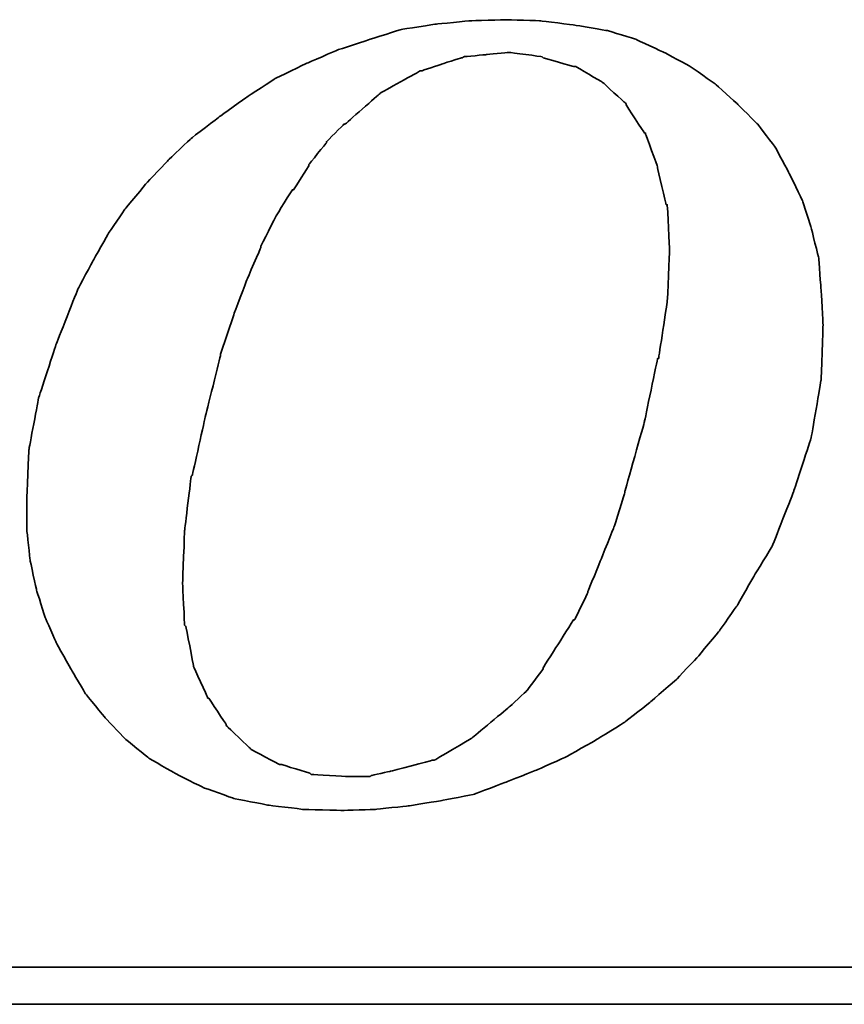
# Model space of a CAD drawing. Header units: millimetres. Extents: x -2774 to 3135, y -1571 to 860.
# Tile 91 of 256: x -2328.12 to -2323.03, y -1202.58 to -1196.5. Entities that reach past the tile are written whole.
import ezdxf

# ---------------------------------------------------------------- set-up
doc = ezdxf.new("R2010")
doc.units = ezdxf.units.MM
doc.layers.add('DIM', color=4, linetype='CONTINUOUS')
doc.layers.add('layer 1', color=7, linetype='CONTINUOUS')

# ---------------------------------------------------------------- blocks, each defined once
blk = doc.blocks.new('TBI MOTION logo(完整正式版)')
at = {"layer": 'layer 1', "color": 22, "lineweight": 35}
for points, knots in [([(35.79625, -6.98375), (35.79625, -6.98375), (36.23125, -7.43875), (36.23125, -7.43875), (36.23125, -7.43875), (36.23125, -7.43875), (36.75625, -7.87125), (36.75625, -7.87125), (36.75625, -7.87125), (36.75625, -7.87125), (37.33125, -8.20375), (37.33125, -8.20375), (37.33125, -8.20375), (37.33125, -8.20375), (37.95625, -8.51875), (37.95625, -8.51875), (37.95625, -8.51875), (37.95625, -8.51875), (38.62625, -8.75875), (38.62625, -8.75875), (38.62625, -8.75875), (38.62625, -8.75875), (39.37125, -8.90375), (39.37125, -8.90375), (39.37125, -8.90375), (39.37125, -8.90375), (40.14125, -8.99875), (40.14125, -8.99875), (40.14125, -8.99875), (40.14125, -8.99875), (41.02625, -9.02375), (41.02625, -9.02375), (41.02625, -9.02375), (41.02625, -9.02375), (41.74625, -8.99875), (41.74625, -8.99875), (41.74625, -8.99875), (41.74625, -8.99875), (42.46625, -8.92375), (42.46625, -8.92375), (42.46625, -8.92375), (42.46625, -8.92375), (43.21125, -8.80625), (43.21125, -8.80625), (43.21125, -8.80625), (43.21125, -8.80625), (43.93125, -8.66375), (43.93125, -8.66375), (43.93125, -8.66375), (43.93125, -8.66375), (44.62625, -8.39875), (44.62625, -8.39875), (44.62625, -8.39875), (44.62625, -8.39875), (45.29625, -8.13375), (45.29625, -8.13375), (45.29625, -8.13375), (45.29625, -8.13375), (45.94625, -7.84375), (45.94625, -7.84375), (45.94625, -7.84375), (45.94625, -7.84375), (46.61625, -7.46375), (46.61625, -7.46375), (46.61625, -7.46375), (46.61625, -7.46375), (47.24125, -7.07875), (47.24125, -7.07875), (47.24125, -7.07875), (47.24125, -7.07875), (47.81625, -6.62375), (47.81625, -6.62375), (47.81625, -6.62375), (47.81625, -6.62375), (48.36875, -6.14375), (48.36875, -6.14375), (48.36875, -6.14375), (48.36875, -6.14375), (48.84625, -5.64125), (48.84625, -5.64125), (48.84625, -5.64125), (48.84625, -5.64125), (49.32625, -5.06375), (49.32625, -5.06375), (49.32625, -5.06375), (49.32625, -5.06375), (49.71125, -4.51374), (49.71125, -4.51374), (49.71125, -4.51374), (49.71125, -4.51374), (50.09625, -3.83874), (50.09625, -3.83874), (50.09625, -3.83874), (50.09625, -3.83874), (50.48125, -3.21374), (50.48125, -3.21374), (50.48125, -3.21374), (50.48125, -3.21374), (50.96125, -1.99125), (50.96125, -1.99125), (50.96125, -1.99125), (50.96125, -1.99125), (51.34375, -0.81875), (51.34375, -0.81875), (51.34375, -0.81875), (51.34375, -0.81875), (51.56125, 0.45624), (51.56125, 0.45624), (51.56125, 0.45624), (51.56125, 0.45624), (51.60625, 1.67624), (51.60625, 1.67624), (51.60625, 1.67624), (51.60625, 1.67624), (51.56125, 2.44625), (51.56125, 2.44625), (51.56125, 2.44625), (51.56125, 2.44625), (51.51125, 3.14125), (51.51125, 3.14125), (51.51125, 3.14125), (51.51125, 3.14125), (51.34375, 3.81125), (51.34375, 3.81125), (51.34375, 3.81125), (51.34375, 3.81125), (51.15125, 4.41125), (51.15125, 4.41125), (51.15125, 4.41125), (51.15125, 4.41125), (50.86125, 5.01125), (50.86125, 5.01125), (50.86125, 5.01125), (50.86125, 5.01125), (50.55125, 5.58875), (50.55125, 5.58875), (50.55125, 5.58875), (50.55125, 5.58875), (50.16625, 6.09125), (50.16625, 6.09125), (50.16625, 6.09125), (50.16625, 6.09125), (49.71125, 6.54875), (49.71125, 6.54875), (49.71125, 6.54875), (49.71125, 6.54875), (49.23125, 6.98125), (49.23125, 6.98125), (49.23125, 6.98125), (49.23125, 6.98125), (48.67875, 7.36625), (48.67875, 7.36625), (48.67875, 7.36625), (48.67875, 7.36625), (48.10375, 7.67625), (48.10375, 7.67625), (48.10375, 7.67625), (48.10375, 7.67625), (47.48125, 7.96375), (47.48125, 7.96375), (47.48125, 7.96375), (47.48125, 7.96375), (46.85625, 8.15625), (46.85625, 8.15625), (46.85625, 8.15625), (46.85625, 8.15625), (46.13625, 8.27624), (46.13625, 8.27624), (46.13625, 8.27624), (46.13625, 8.27624), (45.39125, 8.37125), (45.39125, 8.37125), (45.39125, 8.37125), (45.39125, 8.37125), (44.62625, 8.39624), (44.62625, 8.39624), (44.62625, 8.39624), (44.62625, 8.39624), (43.83625, 8.37125), (43.83625, 8.37125), (43.83625, 8.37125), (43.83625, 8.37125), (43.09125, 8.30125), (43.09125, 8.30125), (43.09125, 8.30125), (43.09125, 8.30125), (42.32125, 8.18125), (42.32125, 8.18125), (42.32125, 8.18125), (42.32125, 8.18125), (41.62875, 7.96375), (41.62875, 7.96375), (41.62875, 7.96375), (41.62875, 7.96375), (40.90625, 7.72625), (40.90625, 7.72625), (40.90625, 7.72625), (40.90625, 7.72625), (40.23624, 7.43625), (40.23624, 7.43625), (40.23624, 7.43625), (40.23624, 7.43625), (39.54124, 7.10125), (39.54124, 7.10125), (39.54124, 7.10125), (39.54124, 7.10125), (38.91625, 6.69125), (38.91625, 6.69125), (38.91625, 6.69125), (38.91625, 6.69125), (38.31625, 6.26125), (38.31625, 6.26125), (38.31625, 6.26125), (38.31625, 6.26125), (37.69125, 5.78125), (37.69125, 5.78125), (37.69125, 5.78125), (37.69125, 5.78125), (37.18625, 5.30125), (37.18625, 5.30125), (37.18625, 5.30125), (37.18625, 5.30125), (36.70625, 4.79624), (36.70625, 4.79624), (36.70625, 4.79624), (36.70625, 4.79624), (36.23125, 4.22125), (36.23125, 4.22125), (36.23125, 4.22125), (36.23125, 4.22125), (35.87124, 3.69375), (35.87124, 3.69375), (35.87124, 3.69375), (35.87124, 3.69375), (35.53125, 3.09125), (35.53125, 3.09125), (35.53125, 3.09125), (35.53125, 3.09125), (35.19875, 2.47125), (35.19875, 2.47125), (35.19875, 2.47125), (35.19875, 2.47125), (34.71625, 1.24625), (34.71625, 1.24625), (34.71625, 1.24625), (34.71625, 1.24625), (34.33125, 0.06874), (34.33125, 0.06874), (34.33125, 0.06874), (34.33125, 0.06874), (34.11625, -1.07875), (34.11625, -1.07875), (34.11625, -1.07875), (34.11625, -1.07875), (34.07125, -2.15875), (34.07125, -2.15875), (34.07125, -2.15875), (34.07125, -2.15875), (34.07125, -2.85375), (34.07125, -2.85375), (34.07125, -2.85375), (34.07125, -2.85375), (34.14125, -3.50375), (34.14125, -3.50375), (34.14125, -3.50375), (34.14125, -3.50375), (34.28625, -4.17375), (34.28625, -4.17375), (34.28625, -4.17375), (34.28625, -4.17375), (34.47625, -4.77624), (34.47625, -4.77624), (34.47625, -4.77624), (34.47625, -4.77624), (34.71625, -5.32625), (34.71625, -5.32625), (34.71625, -5.32625), (34.71625, -5.32625), (35.05375, -5.92875), (35.05375, -5.92875), (35.05375, -5.92875), (35.05375, -5.92875), (35.36375, -6.45375), (35.36375, -6.45375), (35.36375, -6.45375), (35.36375, -6.45375), (35.79625, -6.98375), (35.79625, -6.98375)], [0, 0, 0, 0, 0.01388889, 0.01388889, 0.01388889, 0.0138889, 0.02777778, 0.02777778, 0.02777778, 0.02777779, 0.04166667, 0.04166667, 0.04166667, 0.04166668, 0.05555556, 0.05555556, 0.05555556, 0.05555557, 0.06944444, 0.06944444, 0.06944444, 0.06944445, 0.08333333, 0.08333333, 0.08333333, 0.08333334, 0.09722222, 0.09722222, 0.09722222, 0.09722223, 0.11111111, 0.11111111, 0.11111111, 0.11111112, 0.125, 0.125, 0.125, 0.12500001, 0.13888889, 0.13888889, 0.13888889, 0.1388889, 0.15277778, 0.15277778, 0.15277778, 0.15277779, 0.16666667, 0.16666667, 0.16666667, 0.16666668, 0.18055556, 0.18055556, 0.18055556, 0.18055557, 0.19444444, 0.19444444, 0.19444444, 0.19444445, 0.20833333, 0.20833333, 0.20833333, 0.20833334, 0.22222222, 0.22222222, 0.22222222, 0.22222223, 0.23611111, 0.23611111, 0.23611111, 0.23611112, 0.25, 0.25, 0.25, 0.25000001, 0.26388889, 0.26388889, 0.26388889, 0.2638889, 0.27777778, 0.27777778, 0.27777778, 0.27777779, 0.29166667, 0.29166667, 0.29166667, 0.29166668, 0.30555556, 0.30555556, 0.30555556, 0.30555557, 0.31944444, 0.31944444, 0.31944444, 0.31944445, 0.33333333, 0.33333333, 0.33333333, 0.33333334, 0.34722222, 0.34722222, 0.34722222, 0.34722223, 0.36111111, 0.36111111, 0.36111111, 0.36111112, 0.375, 0.375, 0.375, 0.37500001, 0.38888889, 0.38888889, 0.38888889, 0.3888889, 0.40277778, 0.40277778, 0.40277778, 0.40277779, 0.41666667, 0.41666667, 0.41666667, 0.41666668, 0.43055556, 0.43055556, 0.43055556, 0.43055557, 0.44444444, 0.44444444, 0.44444444, 0.44444445, 0.45833333, 0.45833333, 0.45833333, 0.45833334, 0.47222222, 0.47222222, 0.47222222, 0.47222223, 0.48611111, 0.48611111, 0.48611111, 0.48611112, 0.5, 0.5, 0.5, 0.50000001, 0.51388889, 0.51388889, 0.51388889, 0.5138889, 0.52777778, 0.52777778, 0.52777778, 0.52777779, 0.54166667, 0.54166667, 0.54166667, 0.54166668, 0.55555556, 0.55555556, 0.55555556, 0.55555557, 0.56944444, 0.56944444, 0.56944444, 0.56944445, 0.58333333, 0.58333333, 0.58333333, 0.58333334, 0.59722222, 0.59722222, 0.59722222, 0.59722223, 0.61111111, 0.61111111, 0.61111111, 0.61111112, 0.625, 0.625, 0.625, 0.62500001, 0.63888889, 0.63888889, 0.63888889, 0.6388889, 0.65277778, 0.65277778, 0.65277778, 0.65277779, 0.66666667, 0.66666667, 0.66666667, 0.66666668, 0.68055556, 0.68055556, 0.68055556, 0.68055557, 0.69444444, 0.69444444, 0.69444444, 0.69444445, 0.70833333, 0.70833333, 0.70833333, 0.70833334, 0.72222222, 0.72222222, 0.72222222, 0.72222223, 0.73611111, 0.73611111, 0.73611111, 0.73611112, 0.75, 0.75, 0.75, 0.75000001, 0.76388889, 0.76388889, 0.76388889, 0.7638889, 0.77777778, 0.77777778, 0.77777778, 0.77777779, 0.79166667, 0.79166667, 0.79166667, 0.79166668, 0.80555556, 0.80555556, 0.80555556, 0.80555557, 0.81944444, 0.81944444, 0.81944444, 0.81944445, 0.83333333, 0.83333333, 0.83333333, 0.83333334, 0.84722222, 0.84722222, 0.84722222, 0.84722223, 0.86111111, 0.86111111, 0.86111111, 0.86111112, 0.875, 0.875, 0.875, 0.87500001, 0.88888889, 0.88888889, 0.88888889, 0.8888889, 0.90277778, 0.90277778, 0.90277778, 0.90277779, 0.91666667, 0.91666667, 0.91666667, 0.91666668, 0.93055556, 0.93055556, 0.93055556, 0.93055557, 0.94444444, 0.94444444, 0.94444444, 0.94444445, 0.95833333, 0.95833333, 0.95833333, 0.95833334, 0.97222222, 0.97222222, 0.97222222, 0.97222223, 0.98611111, 0.98611111, 0.98611111, 0.98611112, 1, 1, 1, 1]), ([(38.33875, 1.03124), (38.33875, 1.03124), (38.62625, 1.89625), (38.62625, 1.89625), (38.62625, 1.89625), (38.62625, 1.89625), (38.91625, 2.66375), (38.91625, 2.66375), (38.91625, 2.66375), (38.91625, 2.66375), (39.22625, 3.38125), (39.22625, 3.38125), (39.22625, 3.38125), (39.22625, 3.38125), (39.22625, 3.40624), (39.22625, 3.40624), (39.22625, 3.40624), (39.22625, 3.40624), (39.56124, 4.07624), (39.56124, 4.07624), (39.56124, 4.07624), (39.56124, 4.07624), (39.92125, 4.65125), (39.92125, 4.65125), (39.92125, 4.65125), (39.92125, 4.65125), (39.94625, 4.65125), (39.94625, 4.65125), (39.94625, 4.65125), (39.94625, 4.65125), (40.28125, 5.17875), (40.28125, 5.17875), (40.28125, 5.17875), (40.28125, 5.17875), (40.28125, 5.20375), (40.28125, 5.20375), (40.28125, 5.20375), (40.28125, 5.20375), (40.66875, 5.68625), (40.66875, 5.68625), (40.66875, 5.68625), (40.66875, 5.68625), (40.66875, 5.70625), (40.66875, 5.70625), (40.66875, 5.70625), (40.66875, 5.70625), (41.05124, 6.09125), (41.05124, 6.09125), (41.05124, 6.09125), (41.05124, 6.09125), (41.07625, 6.09125), (41.07625, 6.09125), (41.07625, 6.09125), (41.07625, 6.09125), (41.84125, 6.76625), (41.84125, 6.76625), (41.84125, 6.76625), (41.84125, 6.76625), (41.86625, 6.78625), (41.86625, 6.78625), (41.86625, 6.78625), (41.86625, 6.78625), (42.73125, 7.26624), (42.73125, 7.26624), (42.73125, 7.26624), (42.73125, 7.26624), (42.75625, 7.26624), (42.75625, 7.26624), (42.75625, 7.26624), (42.75625, 7.26624), (43.18625, 7.41125), (43.18625, 7.41125), (43.18625, 7.41125), (43.18625, 7.41125), (43.64125, 7.55625), (43.64125, 7.55625), (43.64125, 7.55625), (43.64125, 7.55625), (43.66625, 7.55625), (43.66625, 7.55625), (43.66625, 7.55625), (43.66625, 7.55625), (43.69125, 7.58124), (43.69125, 7.58124), (43.69125, 7.58124), (43.69125, 7.58124), (44.19125, 7.62625), (44.19125, 7.62625), (44.19125, 7.62625), (44.19125, 7.62625), (44.67125, 7.67625), (44.67125, 7.67625), (44.67125, 7.67625), (44.67125, 7.67625), (44.69625, 7.67625), (44.69625, 7.67625), (44.69625, 7.67625), (44.69625, 7.67625), (45.41875, 7.58124), (45.41875, 7.58124), (45.41875, 7.58124), (45.41875, 7.58124), (45.44125, 7.55625), (45.44125, 7.55625), (45.44125, 7.55625), (45.44125, 7.55625), (46.11125, 7.36625), (46.11125, 7.36625), (46.11125, 7.36625), (46.11125, 7.36625), (46.13625, 7.36625), (46.13625, 7.36625), (46.13625, 7.36625), (46.13625, 7.36625), (46.15875, 7.36625), (46.15875, 7.36625), (46.15875, 7.36625), (46.15875, 7.36625), (46.73625, 7.02624), (46.73625, 7.02624), (46.73625, 7.02624), (46.73625, 7.02624), (46.76125, 7.00624), (46.76125, 7.00624), (46.76125, 7.00624), (46.76125, 7.00624), (47.24125, 6.57124), (47.24125, 6.57124), (47.24125, 6.57124), (47.24125, 6.57124), (47.26625, 6.54875), (47.26625, 6.54875), (47.26625, 6.54875), (47.26625, 6.54875), (47.26625, 6.52375), (47.26625, 6.52375), (47.26625, 6.52375), (47.26625, 6.52375), (47.67375, 5.89875), (47.67375, 5.89875), (47.67375, 5.89875), (47.67375, 5.89875), (47.69625, 5.89875), (47.69625, 5.89875), (47.69625, 5.89875), (47.69625, 5.89875), (47.69625, 5.87625), (47.69625, 5.87625), (47.69625, 5.87625), (47.69625, 5.87625), (47.96125, 5.15625), (47.96125, 5.15625), (47.96125, 5.15625), (47.96125, 5.15625), (47.96125, 5.13125), (47.96125, 5.13125), (47.96125, 5.13125), (47.96125, 5.13125), (48.15125, 4.31875), (48.15125, 4.31875), (48.15125, 4.31875), (48.15125, 4.31875), (48.17625, 4.31875), (48.17625, 4.31875), (48.17625, 4.31875), (48.17625, 4.31875), (48.17625, 4.29125), (48.17625, 4.29125), (48.17625, 4.29125), (48.17625, 4.29125), (48.22625, 3.33125), (48.22625, 3.33125), (48.22625, 3.33125), (48.22625, 3.33125), (48.22625, 3.30875), (48.22625, 3.30875), (48.22625, 3.30875), (48.22625, 3.30875), (48.17625, 2.20624), (48.17625, 2.20624), (48.17625, 2.20624), (48.17625, 2.20624), (48.17625, 2.18124), (48.17625, 2.18124), (48.17625, 2.18124), (48.17625, 2.18124), (47.98375, 0.93624), (47.98375, 0.93624), (47.98375, 0.93624), (47.98375, 0.93624), (47.96125, 0.93624), (47.96125, 0.93624), (47.96125, 0.93624), (47.96125, 0.93624), (47.67375, -0.45874), (47.67375, -0.45874), (47.67375, -0.45874), (47.67375, -0.45874), (47.24125, -1.99125), (47.24125, -1.99125), (47.24125, -1.99125), (47.24125, -1.99125), (47.24125, -2.01874), (47.24125, -2.01874), (47.24125, -2.01874), (47.24125, -2.01874), (47.00125, -2.78375), (47.00125, -2.78375), (47.00125, -2.78375), (47.00125, -2.78375), (46.71125, -3.50375), (46.71125, -3.50375), (46.71125, -3.50375), (46.71125, -3.50375), (46.42625, -4.19875), (46.42625, -4.19875), (46.42625, -4.19875), (46.42625, -4.19875), (46.42625, -4.22375), (46.42625, -4.22375), (46.42625, -4.22375), (46.42625, -4.22375), (46.13625, -4.82374), (46.13625, -4.82374), (46.13625, -4.82374), (46.13625, -4.82374), (46.11125, -4.82374), (46.11125, -4.82374), (46.11125, -4.82374), (46.11125, -4.82374), (45.77625, -5.35125), (45.77625, -5.35125), (45.77625, -5.35125), (45.77625, -5.35125), (45.44125, -5.87875), (45.44125, -5.87875), (45.44125, -5.87875), (45.44125, -5.87875), (45.44125, -5.90375), (45.44125, -5.90375), (45.44125, -5.90375), (45.44125, -5.90375), (45.10625, -6.35875), (45.10625, -6.35875), (45.10625, -6.35875), (45.10625, -6.35875), (45.08125, -6.38375), (45.08125, -6.38375), (45.08125, -6.38375), (45.08125, -6.38375), (44.69625, -6.74375), (44.69625, -6.74375), (44.69625, -6.74375), (44.69625, -6.74375), (43.88375, -7.41625), (43.88375, -7.41625), (43.88375, -7.41625), (43.88375, -7.41625), (43.85625, -7.43875), (43.85625, -7.43875), (43.85625, -7.43875), (43.85625, -7.43875), (43.04125, -7.91875), (43.04125, -7.91875), (43.04125, -7.91875), (43.04125, -7.91875), (43.01625, -7.91875), (43.01625, -7.91875), (43.01625, -7.91875), (43.01625, -7.91875), (42.99625, -7.91875), (42.99625, -7.91875), (42.99625, -7.91875), (42.99625, -7.91875), (42.08125, -8.15875), (42.08125, -8.15875), (42.08125, -8.15875), (42.08125, -8.15875), (41.65125, -8.25625), (41.65125, -8.25625), (41.65125, -8.25625), (41.65125, -8.25625), (41.62875, -8.27875), (41.62875, -8.27875), (41.62875, -8.27875), (41.62875, -8.27875), (41.60125, -8.27875), (41.60125, -8.27875), (41.60125, -8.27875), (41.60125, -8.27875), (41.12125, -8.27875), (41.12125, -8.27875), (41.12125, -8.27875), (41.12125, -8.27875), (40.35624, -8.23125), (40.35624, -8.23125), (40.35624, -8.23125), (40.35624, -8.23125), (40.33125, -8.23125), (40.33125, -8.23125), (40.33125, -8.23125), (40.33125, -8.23125), (40.30625, -8.20375), (40.30625, -8.20375), (40.30625, -8.20375), (40.30625, -8.20375), (39.68375, -8.01375), (39.68375, -8.01375), (39.68375, -8.01375), (39.68375, -8.01375), (39.66124, -8.01375), (39.66124, -8.01375), (39.66124, -8.01375), (39.66124, -8.01375), (39.63625, -8.01375), (39.63625, -8.01375), (39.63625, -8.01375), (39.63625, -8.01375), (39.01125, -7.67875), (39.01125, -7.67875), (39.01125, -7.67875), (39.01125, -7.67875), (38.98875, -7.65375), (38.98875, -7.65375), (38.98875, -7.65375), (38.98875, -7.65375), (38.48625, -7.17375), (38.48625, -7.17375), (38.48625, -7.17375), (38.48625, -7.17375), (38.45875, -7.14875), (38.45875, -7.14875), (38.45875, -7.14875), (38.45875, -7.14875), (38.45875, -7.12875), (38.45875, -7.12875), (38.45875, -7.12875), (38.45875, -7.12875), (38.07625, -6.54875), (38.07625, -6.54875), (38.07625, -6.54875), (38.07625, -6.54875), (38.05125, -6.54875), (38.05125, -6.54875), (38.05125, -6.54875), (38.05125, -6.54875), (38.05125, -6.52875), (38.05125, -6.52875), (38.05125, -6.52875), (38.05125, -6.52875), (37.74125, -5.85375), (37.74125, -5.85375), (37.74125, -5.85375), (37.74125, -5.85375), (37.74125, -5.82875), (37.74125, -5.82875), (37.74125, -5.82875), (37.74125, -5.82875), (37.57375, -4.96875), (37.57375, -4.96875), (37.57375, -4.96875), (37.57375, -4.96875), (37.54625, -4.94375), (37.54625, -4.94375), (37.54625, -4.94375), (37.54625, -4.94375), (37.50125, -4.03375), (37.50125, -4.03375), (37.50125, -4.03375), (37.50125, -4.03375), (37.50125, -4.00875), (37.50125, -4.00875), (37.50125, -4.00875), (37.50125, -4.00875), (37.54625, -2.85375), (37.54625, -2.85375), (37.54625, -2.85375), (37.54625, -2.85375), (37.69125, -1.65875), (37.69125, -1.65875), (37.69125, -1.65875), (37.69125, -1.65875), (37.71624, -1.63375), (37.71624, -1.63375), (37.71624, -1.63375), (37.71624, -1.63375), (38.00375, -0.33875), (38.00375, -0.33875), (38.00375, -0.33875), (38.00375, -0.33875), (38.33875, 1.00624), (38.33875, 1.00624), (38.33875, 1.00624), (38.33875, 1.00624), (38.33875, 1.03124), (38.33875, 1.03124)], [0, 0, 0, 0, 0.01010101, 0.01010101, 0.01010101, 0.01010102, 0.02020202, 0.02020202, 0.02020202, 0.02020203, 0.03030303, 0.03030303, 0.03030303, 0.03030304, 0.04040404, 0.04040404, 0.04040404, 0.04040405, 0.05050505, 0.05050505, 0.05050505, 0.05050506, 0.06060606, 0.06060606, 0.06060606, 0.06060607, 0.07070707, 0.07070707, 0.07070707, 0.07070708, 0.08080808, 0.08080808, 0.08080808, 0.08080809, 0.09090909, 0.09090909, 0.09090909, 0.0909091, 0.1010101, 0.1010101, 0.1010101, 0.10101011, 0.11111111, 0.11111111, 0.11111111, 0.11111112, 0.12121212, 0.12121212, 0.12121212, 0.12121213, 0.13131313, 0.13131313, 0.13131313, 0.13131314, 0.14141414, 0.14141414, 0.14141414, 0.14141415, 0.15151515, 0.15151515, 0.15151515, 0.15151516, 0.16161616, 0.16161616, 0.16161616, 0.16161617, 0.17171717, 0.17171717, 0.17171717, 0.17171718, 0.18181818, 0.18181818, 0.18181818, 0.18181819, 0.19191919, 0.19191919, 0.19191919, 0.1919192, 0.2020202, 0.2020202, 0.2020202, 0.20202021, 0.21212121, 0.21212121, 0.21212121, 0.21212122, 0.22222222, 0.22222222, 0.22222222, 0.22222223, 0.23232323, 0.23232323, 0.23232323, 0.23232324, 0.24242424, 0.24242424, 0.24242424, 0.24242425, 0.25252525, 0.25252525, 0.25252525, 0.25252526, 0.26262626, 0.26262626, 0.26262626, 0.26262627, 0.27272727, 0.27272727, 0.27272727, 0.27272728, 0.28282828, 0.28282828, 0.28282828, 0.28282829, 0.29292929, 0.29292929, 0.29292929, 0.2929293, 0.3030303, 0.3030303, 0.3030303, 0.30303031, 0.31313131, 0.31313131, 0.31313131, 0.31313132, 0.32323232, 0.32323232, 0.32323232, 0.32323233, 0.33333333, 0.33333333, 0.33333333, 0.33333334, 0.34343434, 0.34343434, 0.34343434, 0.34343435, 0.35353535, 0.35353535, 0.35353535, 0.35353536, 0.36363636, 0.36363636, 0.36363636, 0.36363637, 0.37373737, 0.37373737, 0.37373737, 0.37373738, 0.38383838, 0.38383838, 0.38383838, 0.38383839, 0.39393939, 0.39393939, 0.39393939, 0.3939394, 0.4040404, 0.4040404, 0.4040404, 0.40404041, 0.41414141, 0.41414141, 0.41414141, 0.41414142, 0.42424242, 0.42424242, 0.42424242, 0.42424243, 0.43434343, 0.43434343, 0.43434343, 0.43434344, 0.44444444, 0.44444444, 0.44444444, 0.44444445, 0.45454545, 0.45454545, 0.45454545, 0.45454546, 0.46464646, 0.46464646, 0.46464646, 0.46464647, 0.47474747, 0.47474747, 0.47474747, 0.47474748, 0.48484848, 0.48484848, 0.48484848, 0.48484849, 0.49494949, 0.49494949, 0.49494949, 0.4949495, 0.50505051, 0.50505051, 0.50505051, 0.50505052, 0.51515152, 0.51515152, 0.51515152, 0.51515153, 0.52525253, 0.52525253, 0.52525253, 0.52525254, 0.53535354, 0.53535354, 0.53535354, 0.53535355, 0.54545455, 0.54545455, 0.54545455, 0.54545456, 0.55555556, 0.55555556, 0.55555556, 0.55555557, 0.56565657, 0.56565657, 0.56565657, 0.56565658, 0.57575758, 0.57575758, 0.57575758, 0.57575759, 0.58585859, 0.58585859, 0.58585859, 0.5858586, 0.5959596, 0.5959596, 0.5959596, 0.59595961, 0.60606061, 0.60606061, 0.60606061, 0.60606062, 0.61616162, 0.61616162, 0.61616162, 0.61616163, 0.62626263, 0.62626263, 0.62626263, 0.62626264, 0.63636364, 0.63636364, 0.63636364, 0.63636365, 0.64646465, 0.64646465, 0.64646465, 0.64646466, 0.65656566, 0.65656566, 0.65656566, 0.65656567, 0.66666667, 0.66666667, 0.66666667, 0.66666668, 0.67676768, 0.67676768, 0.67676768, 0.67676769, 0.68686869, 0.68686869, 0.68686869, 0.6868687, 0.6969697, 0.6969697, 0.6969697, 0.69696971, 0.70707071, 0.70707071, 0.70707071, 0.70707072, 0.71717172, 0.71717172, 0.71717172, 0.71717173, 0.72727273, 0.72727273, 0.72727273, 0.72727274, 0.73737374, 0.73737374, 0.73737374, 0.73737375, 0.74747475, 0.74747475, 0.74747475, 0.74747476, 0.75757576, 0.75757576, 0.75757576, 0.75757577, 0.76767677, 0.76767677, 0.76767677, 0.76767678, 0.77777778, 0.77777778, 0.77777778, 0.77777779, 0.78787879, 0.78787879, 0.78787879, 0.7878788, 0.7979798, 0.7979798, 0.7979798, 0.79797981, 0.80808081, 0.80808081, 0.80808081, 0.80808082, 0.81818182, 0.81818182, 0.81818182, 0.81818183, 0.82828283, 0.82828283, 0.82828283, 0.82828284, 0.83838384, 0.83838384, 0.83838384, 0.83838385, 0.84848485, 0.84848485, 0.84848485, 0.84848486, 0.85858586, 0.85858586, 0.85858586, 0.85858587, 0.86868687, 0.86868687, 0.86868687, 0.86868688, 0.87878788, 0.87878788, 0.87878788, 0.87878789, 0.88888889, 0.88888889, 0.88888889, 0.8888889, 0.8989899, 0.8989899, 0.8989899, 0.89898991, 0.90909091, 0.90909091, 0.90909091, 0.90909092, 0.91919192, 0.91919192, 0.91919192, 0.91919193, 0.92929293, 0.92929293, 0.92929293, 0.92929294, 0.93939394, 0.93939394, 0.93939394, 0.93939395, 0.94949495, 0.94949495, 0.94949495, 0.94949496, 0.95959596, 0.95959596, 0.95959596, 0.95959597, 0.96969697, 0.96969697, 0.96969697, 0.96969698, 0.97979798, 0.97979798, 0.97979798, 0.97979799, 0.98989899, 0.98989899, 0.98989899, 0.989899, 1, 1, 1, 1]), ([(75.90875, -9.47875), (75.90875, -9.47875), (75.90875, -12.28625), (75.90875, -12.28625), (75.90875, -12.28625), (75.90875, -12.28625), (75.90875, -12.47875), (75.90875, -12.47875), (75.90875, -12.47875), (75.90875, -12.47875), (75.71625, -12.47875), (75.71625, -12.47875), (75.71625, -12.47875), (75.71625, -12.47875), (-88.32875, -12.47875), (-88.32875, -12.47875), (-88.32875, -12.47875), (-88.32875, -12.47875), (-88.32875, -13.29375), (-88.32875, -13.29375), (-88.32875, -13.29375), (-88.32875, -13.29375), (82.89125, -13.29375), (82.89125, -13.29375), (82.89125, -13.29375), (82.89125, -13.29375), (75.90875, -9.47875), (75.90875, -9.47875)], [0, 0, 0, 0, 0.14285714, 0.14285714, 0.14285714, 0.14285715, 0.28571429, 0.28571429, 0.28571429, 0.2857143, 0.42857143, 0.42857143, 0.42857143, 0.42857144, 0.57142857, 0.57142857, 0.57142857, 0.57142858, 0.71428571, 0.71428571, 0.71428571, 0.71428572, 0.85714286, 0.85714286, 0.85714286, 0.85714287, 1, 1, 1, 1])]:
    blk.add_open_spline(points, degree=3, knots=knots, dxfattribs=at)

msp = doc.modelspace()

# ---------------------------------------------------------------- block references
at = {"layer": 'DIM', "color": 7, "xscale": 0.2802190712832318, "yscale": 0.2802190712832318, "zscale": 0.2802190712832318}
msp.add_blockref('TBI MOTION logo(完整正式版)', (-2337.6206, -1198.8543), dxfattribs=at)

doc.saveas('drawing.dxf')
